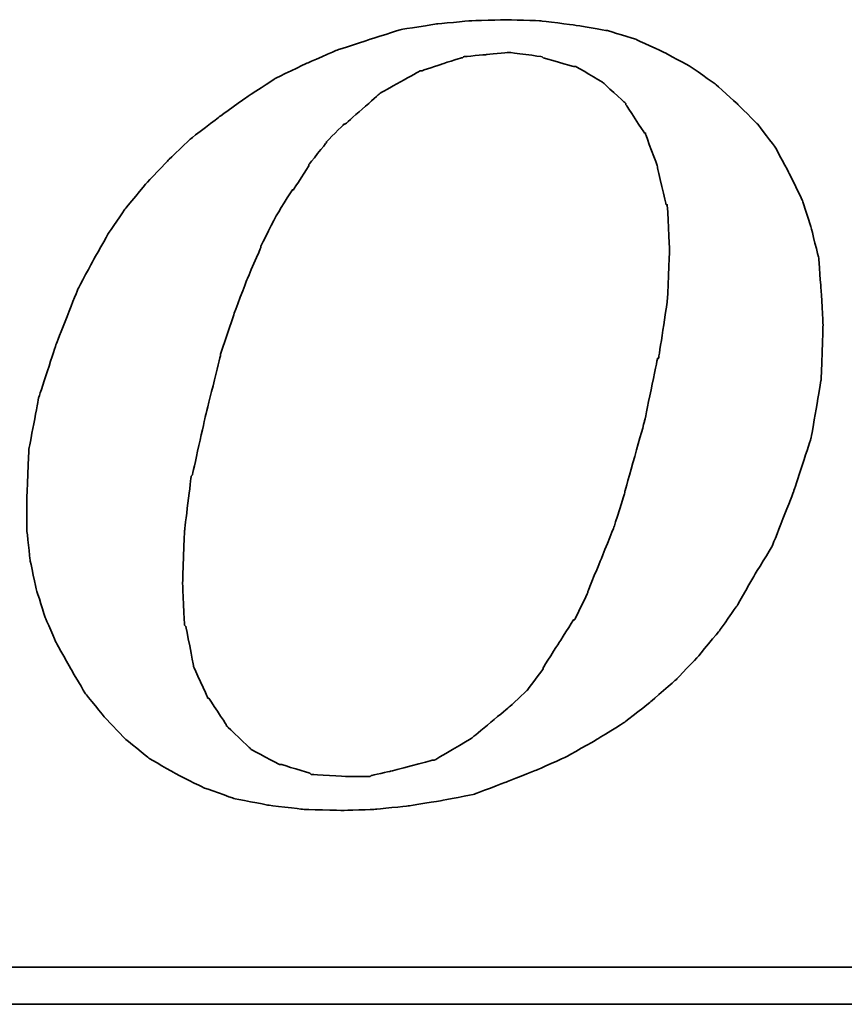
# Model space of a CAD drawing. Header units: millimetres. Extents: x -18 to 587, y -97 to 102.
# Tile 36 of 42: x 458.2 to 462.94, y -44.25 to -38.6. Entities that reach past the tile are written whole.
import ezdxf

# ---------------------------------------------------------------- set-up
doc = ezdxf.new("R2010")
doc.units = ezdxf.units.MM
doc.header["$LTSCALE"] = 0.15
doc.layers.add('DIM', color=4, linetype='CONTINUOUS')
doc.layers.add('layer 1', color=7, linetype='CONTINUOUS')

# ---------------------------------------------------------------- blocks, each defined once
blk = doc.blocks.new('TBI MOTION logo(完整正式版)')
at = {"layer": 'layer 1', "color": 22, "lineweight": 35}
for points, knots in [([(35.79625, -6.98375), (35.79625, -6.98375), (36.23125, -7.43875), (36.23125, -7.43875), (36.23125, -7.43875), (36.23125, -7.43875), (36.75625, -7.87125), (36.75625, -7.87125), (36.75625, -7.87125), (36.75625, -7.87125), (37.33125, -8.20375), (37.33125, -8.20375), (37.33125, -8.20375), (37.33125, -8.20375), (37.95625, -8.51875), (37.95625, -8.51875), (37.95625, -8.51875), (37.95625, -8.51875), (38.62625, -8.75875), (38.62625, -8.75875), (38.62625, -8.75875), (38.62625, -8.75875), (39.37125, -8.90375), (39.37125, -8.90375), (39.37125, -8.90375), (39.37125, -8.90375), (40.14125, -8.99875), (40.14125, -8.99875), (40.14125, -8.99875), (40.14125, -8.99875), (41.02625, -9.02375), (41.02625, -9.02375), (41.02625, -9.02375), (41.02625, -9.02375), (41.74625, -8.99875), (41.74625, -8.99875), (41.74625, -8.99875), (41.74625, -8.99875), (42.46625, -8.92375), (42.46625, -8.92375), (42.46625, -8.92375), (42.46625, -8.92375), (43.21125, -8.80625), (43.21125, -8.80625), (43.21125, -8.80625), (43.21125, -8.80625), (43.93125, -8.66375), (43.93125, -8.66375), (43.93125, -8.66375), (43.93125, -8.66375), (44.62625, -8.39875), (44.62625, -8.39875), (44.62625, -8.39875), (44.62625, -8.39875), (45.29625, -8.13375), (45.29625, -8.13375), (45.29625, -8.13375), (45.29625, -8.13375), (45.94625, -7.84375), (45.94625, -7.84375), (45.94625, -7.84375), (45.94625, -7.84375), (46.61625, -7.46375), (46.61625, -7.46375), (46.61625, -7.46375), (46.61625, -7.46375), (47.24125, -7.07875), (47.24125, -7.07875), (47.24125, -7.07875), (47.24125, -7.07875), (47.81625, -6.62375), (47.81625, -6.62375), (47.81625, -6.62375), (47.81625, -6.62375), (48.36875, -6.14375), (48.36875, -6.14375), (48.36875, -6.14375), (48.36875, -6.14375), (48.84625, -5.64125), (48.84625, -5.64125), (48.84625, -5.64125), (48.84625, -5.64125), (49.32625, -5.06375), (49.32625, -5.06375), (49.32625, -5.06375), (49.32625, -5.06375), (49.71125, -4.51374), (49.71125, -4.51374), (49.71125, -4.51374), (49.71125, -4.51374), (50.09625, -3.83874), (50.09625, -3.83874), (50.09625, -3.83874), (50.09625, -3.83874), (50.48125, -3.21374), (50.48125, -3.21374), (50.48125, -3.21374), (50.48125, -3.21374), (50.96125, -1.99125), (50.96125, -1.99125), (50.96125, -1.99125), (50.96125, -1.99125), (51.34375, -0.81875), (51.34375, -0.81875), (51.34375, -0.81875), (51.34375, -0.81875), (51.56125, 0.45624), (51.56125, 0.45624), (51.56125, 0.45624), (51.56125, 0.45624), (51.60625, 1.67624), (51.60625, 1.67624), (51.60625, 1.67624), (51.60625, 1.67624), (51.56125, 2.44625), (51.56125, 2.44625), (51.56125, 2.44625), (51.56125, 2.44625), (51.51125, 3.14125), (51.51125, 3.14125), (51.51125, 3.14125), (51.51125, 3.14125), (51.34375, 3.81125), (51.34375, 3.81125), (51.34375, 3.81125), (51.34375, 3.81125), (51.15125, 4.41125), (51.15125, 4.41125), (51.15125, 4.41125), (51.15125, 4.41125), (50.86125, 5.01125), (50.86125, 5.01125), (50.86125, 5.01125), (50.86125, 5.01125), (50.55125, 5.58875), (50.55125, 5.58875), (50.55125, 5.58875), (50.55125, 5.58875), (50.16625, 6.09125), (50.16625, 6.09125), (50.16625, 6.09125), (50.16625, 6.09125), (49.71125, 6.54875), (49.71125, 6.54875), (49.71125, 6.54875), (49.71125, 6.54875), (49.23125, 6.98125), (49.23125, 6.98125), (49.23125, 6.98125), (49.23125, 6.98125), (48.67875, 7.36625), (48.67875, 7.36625), (48.67875, 7.36625), (48.67875, 7.36625), (48.10375, 7.67625), (48.10375, 7.67625), (48.10375, 7.67625), (48.10375, 7.67625), (47.48125, 7.96375), (47.48125, 7.96375), (47.48125, 7.96375), (47.48125, 7.96375), (46.85625, 8.15625), (46.85625, 8.15625), (46.85625, 8.15625), (46.85625, 8.15625), (46.13625, 8.27624), (46.13625, 8.27624), (46.13625, 8.27624), (46.13625, 8.27624), (45.39125, 8.37125), (45.39125, 8.37125), (45.39125, 8.37125), (45.39125, 8.37125), (44.62625, 8.39624), (44.62625, 8.39624), (44.62625, 8.39624), (44.62625, 8.39624), (43.83625, 8.37125), (43.83625, 8.37125), (43.83625, 8.37125), (43.83625, 8.37125), (43.09125, 8.30125), (43.09125, 8.30125), (43.09125, 8.30125), (43.09125, 8.30125), (42.32125, 8.18125), (42.32125, 8.18125), (42.32125, 8.18125), (42.32125, 8.18125), (41.62875, 7.96375), (41.62875, 7.96375), (41.62875, 7.96375), (41.62875, 7.96375), (40.90625, 7.72625), (40.90625, 7.72625), (40.90625, 7.72625), (40.90625, 7.72625), (40.23624, 7.43625), (40.23624, 7.43625), (40.23624, 7.43625), (40.23624, 7.43625), (39.54124, 7.10125), (39.54124, 7.10125), (39.54124, 7.10125), (39.54124, 7.10125), (38.91625, 6.69125), (38.91625, 6.69125), (38.91625, 6.69125), (38.91625, 6.69125), (38.31625, 6.26125), (38.31625, 6.26125), (38.31625, 6.26125), (38.31625, 6.26125), (37.69125, 5.78125), (37.69125, 5.78125), (37.69125, 5.78125), (37.69125, 5.78125), (37.18625, 5.30125), (37.18625, 5.30125), (37.18625, 5.30125), (37.18625, 5.30125), (36.70625, 4.79624), (36.70625, 4.79624), (36.70625, 4.79624), (36.70625, 4.79624), (36.23125, 4.22125), (36.23125, 4.22125), (36.23125, 4.22125), (36.23125, 4.22125), (35.87124, 3.69375), (35.87124, 3.69375), (35.87124, 3.69375), (35.87124, 3.69375), (35.53125, 3.09125), (35.53125, 3.09125), (35.53125, 3.09125), (35.53125, 3.09125), (35.19875, 2.47125), (35.19875, 2.47125), (35.19875, 2.47125), (35.19875, 2.47125), (34.71625, 1.24625), (34.71625, 1.24625), (34.71625, 1.24625), (34.71625, 1.24625), (34.33125, 0.06874), (34.33125, 0.06874), (34.33125, 0.06874), (34.33125, 0.06874), (34.11625, -1.07875), (34.11625, -1.07875), (34.11625, -1.07875), (34.11625, -1.07875), (34.07125, -2.15875), (34.07125, -2.15875), (34.07125, -2.15875), (34.07125, -2.15875), (34.07125, -2.85375), (34.07125, -2.85375), (34.07125, -2.85375), (34.07125, -2.85375), (34.14125, -3.50375), (34.14125, -3.50375), (34.14125, -3.50375), (34.14125, -3.50375), (34.28625, -4.17375), (34.28625, -4.17375), (34.28625, -4.17375), (34.28625, -4.17375), (34.47625, -4.77624), (34.47625, -4.77624), (34.47625, -4.77624), (34.47625, -4.77624), (34.71625, -5.32625), (34.71625, -5.32625), (34.71625, -5.32625), (34.71625, -5.32625), (35.05375, -5.92875), (35.05375, -5.92875), (35.05375, -5.92875), (35.05375, -5.92875), (35.36375, -6.45375), (35.36375, -6.45375), (35.36375, -6.45375), (35.36375, -6.45375), (35.79625, -6.98375), (35.79625, -6.98375)], [0, 0, 0, 0, 0.01388889, 0.01388889, 0.01388889, 0.0138889, 0.02777778, 0.02777778, 0.02777778, 0.02777779, 0.04166667, 0.04166667, 0.04166667, 0.04166668, 0.05555556, 0.05555556, 0.05555556, 0.05555557, 0.06944444, 0.06944444, 0.06944444, 0.06944445, 0.08333333, 0.08333333, 0.08333333, 0.08333334, 0.09722222, 0.09722222, 0.09722222, 0.09722223, 0.11111111, 0.11111111, 0.11111111, 0.11111112, 0.125, 0.125, 0.125, 0.12500001, 0.13888889, 0.13888889, 0.13888889, 0.1388889, 0.15277778, 0.15277778, 0.15277778, 0.15277779, 0.16666667, 0.16666667, 0.16666667, 0.16666668, 0.18055556, 0.18055556, 0.18055556, 0.18055557, 0.19444444, 0.19444444, 0.19444444, 0.19444445, 0.20833333, 0.20833333, 0.20833333, 0.20833334, 0.22222222, 0.22222222, 0.22222222, 0.22222223, 0.23611111, 0.23611111, 0.23611111, 0.23611112, 0.25, 0.25, 0.25, 0.25000001, 0.26388889, 0.26388889, 0.26388889, 0.2638889, 0.27777778, 0.27777778, 0.27777778, 0.27777779, 0.29166667, 0.29166667, 0.29166667, 0.29166668, 0.30555556, 0.30555556, 0.30555556, 0.30555557, 0.31944444, 0.31944444, 0.31944444, 0.31944445, 0.33333333, 0.33333333, 0.33333333, 0.33333334, 0.34722222, 0.34722222, 0.34722222, 0.34722223, 0.36111111, 0.36111111, 0.36111111, 0.36111112, 0.375, 0.375, 0.375, 0.37500001, 0.38888889, 0.38888889, 0.38888889, 0.3888889, 0.40277778, 0.40277778, 0.40277778, 0.40277779, 0.41666667, 0.41666667, 0.41666667, 0.41666668, 0.43055556, 0.43055556, 0.43055556, 0.43055557, 0.44444444, 0.44444444, 0.44444444, 0.44444445, 0.45833333, 0.45833333, 0.45833333, 0.45833334, 0.47222222, 0.47222222, 0.47222222, 0.47222223, 0.48611111, 0.48611111, 0.48611111, 0.48611112, 0.5, 0.5, 0.5, 0.50000001, 0.51388889, 0.51388889, 0.51388889, 0.5138889, 0.52777778, 0.52777778, 0.52777778, 0.52777779, 0.54166667, 0.54166667, 0.54166667, 0.54166668, 0.55555556, 0.55555556, 0.55555556, 0.55555557, 0.56944444, 0.56944444, 0.56944444, 0.56944445, 0.58333333, 0.58333333, 0.58333333, 0.58333334, 0.59722222, 0.59722222, 0.59722222, 0.59722223, 0.61111111, 0.61111111, 0.61111111, 0.61111112, 0.625, 0.625, 0.625, 0.62500001, 0.63888889, 0.63888889, 0.63888889, 0.6388889, 0.65277778, 0.65277778, 0.65277778, 0.65277779, 0.66666667, 0.66666667, 0.66666667, 0.66666668, 0.68055556, 0.68055556, 0.68055556, 0.68055557, 0.69444444, 0.69444444, 0.69444444, 0.69444445, 0.70833333, 0.70833333, 0.70833333, 0.70833334, 0.72222222, 0.72222222, 0.72222222, 0.72222223, 0.73611111, 0.73611111, 0.73611111, 0.73611112, 0.75, 0.75, 0.75, 0.75000001, 0.76388889, 0.76388889, 0.76388889, 0.7638889, 0.77777778, 0.77777778, 0.77777778, 0.77777779, 0.79166667, 0.79166667, 0.79166667, 0.79166668, 0.80555556, 0.80555556, 0.80555556, 0.80555557, 0.81944444, 0.81944444, 0.81944444, 0.81944445, 0.83333333, 0.83333333, 0.83333333, 0.83333334, 0.84722222, 0.84722222, 0.84722222, 0.84722223, 0.86111111, 0.86111111, 0.86111111, 0.86111112, 0.875, 0.875, 0.875, 0.87500001, 0.88888889, 0.88888889, 0.88888889, 0.8888889, 0.90277778, 0.90277778, 0.90277778, 0.90277779, 0.91666667, 0.91666667, 0.91666667, 0.91666668, 0.93055556, 0.93055556, 0.93055556, 0.93055557, 0.94444444, 0.94444444, 0.94444444, 0.94444445, 0.95833333, 0.95833333, 0.95833333, 0.95833334, 0.97222222, 0.97222222, 0.97222222, 0.97222223, 0.98611111, 0.98611111, 0.98611111, 0.98611112, 1, 1, 1, 1]), ([(38.33875, 1.03124), (38.33875, 1.03124), (38.62625, 1.89625), (38.62625, 1.89625), (38.62625, 1.89625), (38.62625, 1.89625), (38.91625, 2.66375), (38.91625, 2.66375), (38.91625, 2.66375), (38.91625, 2.66375), (39.22625, 3.38125), (39.22625, 3.38125), (39.22625, 3.38125), (39.22625, 3.38125), (39.22625, 3.40624), (39.22625, 3.40624), (39.22625, 3.40624), (39.22625, 3.40624), (39.56124, 4.07624), (39.56124, 4.07624), (39.56124, 4.07624), (39.56124, 4.07624), (39.92125, 4.65125), (39.92125, 4.65125), (39.92125, 4.65125), (39.92125, 4.65125), (39.94625, 4.65125), (39.94625, 4.65125), (39.94625, 4.65125), (39.94625, 4.65125), (40.28125, 5.17875), (40.28125, 5.17875), (40.28125, 5.17875), (40.28125, 5.17875), (40.28125, 5.20375), (40.28125, 5.20375), (40.28125, 5.20375), (40.28125, 5.20375), (40.66875, 5.68625), (40.66875, 5.68625), (40.66875, 5.68625), (40.66875, 5.68625), (40.66875, 5.70625), (40.66875, 5.70625), (40.66875, 5.70625), (40.66875, 5.70625), (41.05124, 6.09125), (41.05124, 6.09125), (41.05124, 6.09125), (41.05124, 6.09125), (41.07625, 6.09125), (41.07625, 6.09125), (41.07625, 6.09125), (41.07625, 6.09125), (41.84125, 6.76625), (41.84125, 6.76625), (41.84125, 6.76625), (41.84125, 6.76625), (41.86625, 6.78625), (41.86625, 6.78625), (41.86625, 6.78625), (41.86625, 6.78625), (42.73125, 7.26624), (42.73125, 7.26624), (42.73125, 7.26624), (42.73125, 7.26624), (42.75625, 7.26624), (42.75625, 7.26624), (42.75625, 7.26624), (42.75625, 7.26624), (43.18625, 7.41125), (43.18625, 7.41125), (43.18625, 7.41125), (43.18625, 7.41125), (43.64125, 7.55625), (43.64125, 7.55625), (43.64125, 7.55625), (43.64125, 7.55625), (43.66625, 7.55625), (43.66625, 7.55625), (43.66625, 7.55625), (43.66625, 7.55625), (43.69125, 7.58124), (43.69125, 7.58124), (43.69125, 7.58124), (43.69125, 7.58124), (44.19125, 7.62625), (44.19125, 7.62625), (44.19125, 7.62625), (44.19125, 7.62625), (44.67125, 7.67625), (44.67125, 7.67625), (44.67125, 7.67625), (44.67125, 7.67625), (44.69625, 7.67625), (44.69625, 7.67625), (44.69625, 7.67625), (44.69625, 7.67625), (45.41875, 7.58124), (45.41875, 7.58124), (45.41875, 7.58124), (45.41875, 7.58124), (45.44125, 7.55625), (45.44125, 7.55625), (45.44125, 7.55625), (45.44125, 7.55625), (46.11125, 7.36625), (46.11125, 7.36625), (46.11125, 7.36625), (46.11125, 7.36625), (46.13625, 7.36625), (46.13625, 7.36625), (46.13625, 7.36625), (46.13625, 7.36625), (46.15875, 7.36625), (46.15875, 7.36625), (46.15875, 7.36625), (46.15875, 7.36625), (46.73625, 7.02624), (46.73625, 7.02624), (46.73625, 7.02624), (46.73625, 7.02624), (46.76125, 7.00624), (46.76125, 7.00624), (46.76125, 7.00624), (46.76125, 7.00624), (47.24125, 6.57124), (47.24125, 6.57124), (47.24125, 6.57124), (47.24125, 6.57124), (47.26625, 6.54875), (47.26625, 6.54875), (47.26625, 6.54875), (47.26625, 6.54875), (47.26625, 6.52375), (47.26625, 6.52375), (47.26625, 6.52375), (47.26625, 6.52375), (47.67375, 5.89875), (47.67375, 5.89875), (47.67375, 5.89875), (47.67375, 5.89875), (47.69625, 5.89875), (47.69625, 5.89875), (47.69625, 5.89875), (47.69625, 5.89875), (47.69625, 5.87625), (47.69625, 5.87625), (47.69625, 5.87625), (47.69625, 5.87625), (47.96125, 5.15625), (47.96125, 5.15625), (47.96125, 5.15625), (47.96125, 5.15625), (47.96125, 5.13125), (47.96125, 5.13125), (47.96125, 5.13125), (47.96125, 5.13125), (48.15125, 4.31875), (48.15125, 4.31875), (48.15125, 4.31875), (48.15125, 4.31875), (48.17625, 4.31875), (48.17625, 4.31875), (48.17625, 4.31875), (48.17625, 4.31875), (48.17625, 4.29125), (48.17625, 4.29125), (48.17625, 4.29125), (48.17625, 4.29125), (48.22625, 3.33125), (48.22625, 3.33125), (48.22625, 3.33125), (48.22625, 3.33125), (48.22625, 3.30875), (48.22625, 3.30875), (48.22625, 3.30875), (48.22625, 3.30875), (48.17625, 2.20624), (48.17625, 2.20624), (48.17625, 2.20624), (48.17625, 2.20624), (48.17625, 2.18124), (48.17625, 2.18124), (48.17625, 2.18124), (48.17625, 2.18124), (47.98375, 0.93624), (47.98375, 0.93624), (47.98375, 0.93624), (47.98375, 0.93624), (47.96125, 0.93624), (47.96125, 0.93624), (47.96125, 0.93624), (47.96125, 0.93624), (47.67375, -0.45874), (47.67375, -0.45874), (47.67375, -0.45874), (47.67375, -0.45874), (47.24125, -1.99125), (47.24125, -1.99125), (47.24125, -1.99125), (47.24125, -1.99125), (47.24125, -2.01874), (47.24125, -2.01874), (47.24125, -2.01874), (47.24125, -2.01874), (47.00125, -2.78375), (47.00125, -2.78375), (47.00125, -2.78375), (47.00125, -2.78375), (46.71125, -3.50375), (46.71125, -3.50375), (46.71125, -3.50375), (46.71125, -3.50375), (46.42625, -4.19875), (46.42625, -4.19875), (46.42625, -4.19875), (46.42625, -4.19875), (46.42625, -4.22375), (46.42625, -4.22375), (46.42625, -4.22375), (46.42625, -4.22375), (46.13625, -4.82374), (46.13625, -4.82374), (46.13625, -4.82374), (46.13625, -4.82374), (46.11125, -4.82374), (46.11125, -4.82374), (46.11125, -4.82374), (46.11125, -4.82374), (45.77625, -5.35125), (45.77625, -5.35125), (45.77625, -5.35125), (45.77625, -5.35125), (45.44125, -5.87875), (45.44125, -5.87875), (45.44125, -5.87875), (45.44125, -5.87875), (45.44125, -5.90375), (45.44125, -5.90375), (45.44125, -5.90375), (45.44125, -5.90375), (45.10625, -6.35875), (45.10625, -6.35875), (45.10625, -6.35875), (45.10625, -6.35875), (45.08125, -6.38375), (45.08125, -6.38375), (45.08125, -6.38375), (45.08125, -6.38375), (44.69625, -6.74375), (44.69625, -6.74375), (44.69625, -6.74375), (44.69625, -6.74375), (43.88375, -7.41625), (43.88375, -7.41625), (43.88375, -7.41625), (43.88375, -7.41625), (43.85625, -7.43875), (43.85625, -7.43875), (43.85625, -7.43875), (43.85625, -7.43875), (43.04125, -7.91875), (43.04125, -7.91875), (43.04125, -7.91875), (43.04125, -7.91875), (43.01625, -7.91875), (43.01625, -7.91875), (43.01625, -7.91875), (43.01625, -7.91875), (42.99625, -7.91875), (42.99625, -7.91875), (42.99625, -7.91875), (42.99625, -7.91875), (42.08125, -8.15875), (42.08125, -8.15875), (42.08125, -8.15875), (42.08125, -8.15875), (41.65125, -8.25625), (41.65125, -8.25625), (41.65125, -8.25625), (41.65125, -8.25625), (41.62875, -8.27875), (41.62875, -8.27875), (41.62875, -8.27875), (41.62875, -8.27875), (41.60125, -8.27875), (41.60125, -8.27875), (41.60125, -8.27875), (41.60125, -8.27875), (41.12125, -8.27875), (41.12125, -8.27875), (41.12125, -8.27875), (41.12125, -8.27875), (40.35624, -8.23125), (40.35624, -8.23125), (40.35624, -8.23125), (40.35624, -8.23125), (40.33125, -8.23125), (40.33125, -8.23125), (40.33125, -8.23125), (40.33125, -8.23125), (40.30625, -8.20375), (40.30625, -8.20375), (40.30625, -8.20375), (40.30625, -8.20375), (39.68375, -8.01375), (39.68375, -8.01375), (39.68375, -8.01375), (39.68375, -8.01375), (39.66124, -8.01375), (39.66124, -8.01375), (39.66124, -8.01375), (39.66124, -8.01375), (39.63625, -8.01375), (39.63625, -8.01375), (39.63625, -8.01375), (39.63625, -8.01375), (39.01125, -7.67875), (39.01125, -7.67875), (39.01125, -7.67875), (39.01125, -7.67875), (38.98875, -7.65375), (38.98875, -7.65375), (38.98875, -7.65375), (38.98875, -7.65375), (38.48625, -7.17375), (38.48625, -7.17375), (38.48625, -7.17375), (38.48625, -7.17375), (38.45875, -7.14875), (38.45875, -7.14875), (38.45875, -7.14875), (38.45875, -7.14875), (38.45875, -7.12875), (38.45875, -7.12875), (38.45875, -7.12875), (38.45875, -7.12875), (38.07625, -6.54875), (38.07625, -6.54875), (38.07625, -6.54875), (38.07625, -6.54875), (38.05125, -6.54875), (38.05125, -6.54875), (38.05125, -6.54875), (38.05125, -6.54875), (38.05125, -6.52875), (38.05125, -6.52875), (38.05125, -6.52875), (38.05125, -6.52875), (37.74125, -5.85375), (37.74125, -5.85375), (37.74125, -5.85375), (37.74125, -5.85375), (37.74125, -5.82875), (37.74125, -5.82875), (37.74125, -5.82875), (37.74125, -5.82875), (37.57375, -4.96875), (37.57375, -4.96875), (37.57375, -4.96875), (37.57375, -4.96875), (37.54625, -4.94375), (37.54625, -4.94375), (37.54625, -4.94375), (37.54625, -4.94375), (37.50125, -4.03375), (37.50125, -4.03375), (37.50125, -4.03375), (37.50125, -4.03375), (37.50125, -4.00875), (37.50125, -4.00875), (37.50125, -4.00875), (37.50125, -4.00875), (37.54625, -2.85375), (37.54625, -2.85375), (37.54625, -2.85375), (37.54625, -2.85375), (37.69125, -1.65875), (37.69125, -1.65875), (37.69125, -1.65875), (37.69125, -1.65875), (37.71624, -1.63375), (37.71624, -1.63375), (37.71624, -1.63375), (37.71624, -1.63375), (38.00375, -0.33875), (38.00375, -0.33875), (38.00375, -0.33875), (38.00375, -0.33875), (38.33875, 1.00624), (38.33875, 1.00624), (38.33875, 1.00624), (38.33875, 1.00624), (38.33875, 1.03124), (38.33875, 1.03124)], [0, 0, 0, 0, 0.01010101, 0.01010101, 0.01010101, 0.01010102, 0.02020202, 0.02020202, 0.02020202, 0.02020203, 0.03030303, 0.03030303, 0.03030303, 0.03030304, 0.04040404, 0.04040404, 0.04040404, 0.04040405, 0.05050505, 0.05050505, 0.05050505, 0.05050506, 0.06060606, 0.06060606, 0.06060606, 0.06060607, 0.07070707, 0.07070707, 0.07070707, 0.07070708, 0.08080808, 0.08080808, 0.08080808, 0.08080809, 0.09090909, 0.09090909, 0.09090909, 0.0909091, 0.1010101, 0.1010101, 0.1010101, 0.10101011, 0.11111111, 0.11111111, 0.11111111, 0.11111112, 0.12121212, 0.12121212, 0.12121212, 0.12121213, 0.13131313, 0.13131313, 0.13131313, 0.13131314, 0.14141414, 0.14141414, 0.14141414, 0.14141415, 0.15151515, 0.15151515, 0.15151515, 0.15151516, 0.16161616, 0.16161616, 0.16161616, 0.16161617, 0.17171717, 0.17171717, 0.17171717, 0.17171718, 0.18181818, 0.18181818, 0.18181818, 0.18181819, 0.19191919, 0.19191919, 0.19191919, 0.1919192, 0.2020202, 0.2020202, 0.2020202, 0.20202021, 0.21212121, 0.21212121, 0.21212121, 0.21212122, 0.22222222, 0.22222222, 0.22222222, 0.22222223, 0.23232323, 0.23232323, 0.23232323, 0.23232324, 0.24242424, 0.24242424, 0.24242424, 0.24242425, 0.25252525, 0.25252525, 0.25252525, 0.25252526, 0.26262626, 0.26262626, 0.26262626, 0.26262627, 0.27272727, 0.27272727, 0.27272727, 0.27272728, 0.28282828, 0.28282828, 0.28282828, 0.28282829, 0.29292929, 0.29292929, 0.29292929, 0.2929293, 0.3030303, 0.3030303, 0.3030303, 0.30303031, 0.31313131, 0.31313131, 0.31313131, 0.31313132, 0.32323232, 0.32323232, 0.32323232, 0.32323233, 0.33333333, 0.33333333, 0.33333333, 0.33333334, 0.34343434, 0.34343434, 0.34343434, 0.34343435, 0.35353535, 0.35353535, 0.35353535, 0.35353536, 0.36363636, 0.36363636, 0.36363636, 0.36363637, 0.37373737, 0.37373737, 0.37373737, 0.37373738, 0.38383838, 0.38383838, 0.38383838, 0.38383839, 0.39393939, 0.39393939, 0.39393939, 0.3939394, 0.4040404, 0.4040404, 0.4040404, 0.40404041, 0.41414141, 0.41414141, 0.41414141, 0.41414142, 0.42424242, 0.42424242, 0.42424242, 0.42424243, 0.43434343, 0.43434343, 0.43434343, 0.43434344, 0.44444444, 0.44444444, 0.44444444, 0.44444445, 0.45454545, 0.45454545, 0.45454545, 0.45454546, 0.46464646, 0.46464646, 0.46464646, 0.46464647, 0.47474747, 0.47474747, 0.47474747, 0.47474748, 0.48484848, 0.48484848, 0.48484848, 0.48484849, 0.49494949, 0.49494949, 0.49494949, 0.4949495, 0.50505051, 0.50505051, 0.50505051, 0.50505052, 0.51515152, 0.51515152, 0.51515152, 0.51515153, 0.52525253, 0.52525253, 0.52525253, 0.52525254, 0.53535354, 0.53535354, 0.53535354, 0.53535355, 0.54545455, 0.54545455, 0.54545455, 0.54545456, 0.55555556, 0.55555556, 0.55555556, 0.55555557, 0.56565657, 0.56565657, 0.56565657, 0.56565658, 0.57575758, 0.57575758, 0.57575758, 0.57575759, 0.58585859, 0.58585859, 0.58585859, 0.5858586, 0.5959596, 0.5959596, 0.5959596, 0.59595961, 0.60606061, 0.60606061, 0.60606061, 0.60606062, 0.61616162, 0.61616162, 0.61616162, 0.61616163, 0.62626263, 0.62626263, 0.62626263, 0.62626264, 0.63636364, 0.63636364, 0.63636364, 0.63636365, 0.64646465, 0.64646465, 0.64646465, 0.64646466, 0.65656566, 0.65656566, 0.65656566, 0.65656567, 0.66666667, 0.66666667, 0.66666667, 0.66666668, 0.67676768, 0.67676768, 0.67676768, 0.67676769, 0.68686869, 0.68686869, 0.68686869, 0.6868687, 0.6969697, 0.6969697, 0.6969697, 0.69696971, 0.70707071, 0.70707071, 0.70707071, 0.70707072, 0.71717172, 0.71717172, 0.71717172, 0.71717173, 0.72727273, 0.72727273, 0.72727273, 0.72727274, 0.73737374, 0.73737374, 0.73737374, 0.73737375, 0.74747475, 0.74747475, 0.74747475, 0.74747476, 0.75757576, 0.75757576, 0.75757576, 0.75757577, 0.76767677, 0.76767677, 0.76767677, 0.76767678, 0.77777778, 0.77777778, 0.77777778, 0.77777779, 0.78787879, 0.78787879, 0.78787879, 0.7878788, 0.7979798, 0.7979798, 0.7979798, 0.79797981, 0.80808081, 0.80808081, 0.80808081, 0.80808082, 0.81818182, 0.81818182, 0.81818182, 0.81818183, 0.82828283, 0.82828283, 0.82828283, 0.82828284, 0.83838384, 0.83838384, 0.83838384, 0.83838385, 0.84848485, 0.84848485, 0.84848485, 0.84848486, 0.85858586, 0.85858586, 0.85858586, 0.85858587, 0.86868687, 0.86868687, 0.86868687, 0.86868688, 0.87878788, 0.87878788, 0.87878788, 0.87878789, 0.88888889, 0.88888889, 0.88888889, 0.8888889, 0.8989899, 0.8989899, 0.8989899, 0.89898991, 0.90909091, 0.90909091, 0.90909091, 0.90909092, 0.91919192, 0.91919192, 0.91919192, 0.91919193, 0.92929293, 0.92929293, 0.92929293, 0.92929294, 0.93939394, 0.93939394, 0.93939394, 0.93939395, 0.94949495, 0.94949495, 0.94949495, 0.94949496, 0.95959596, 0.95959596, 0.95959596, 0.95959597, 0.96969697, 0.96969697, 0.96969697, 0.96969698, 0.97979798, 0.97979798, 0.97979798, 0.97979799, 0.98989899, 0.98989899, 0.98989899, 0.989899, 1, 1, 1, 1]), ([(75.90875, -9.47875), (75.90875, -9.47875), (75.90875, -12.28625), (75.90875, -12.28625), (75.90875, -12.28625), (75.90875, -12.28625), (75.90875, -12.47875), (75.90875, -12.47875), (75.90875, -12.47875), (75.90875, -12.47875), (75.71625, -12.47875), (75.71625, -12.47875), (75.71625, -12.47875), (75.71625, -12.47875), (-88.32875, -12.47875), (-88.32875, -12.47875), (-88.32875, -12.47875), (-88.32875, -12.47875), (-88.32875, -13.29375), (-88.32875, -13.29375), (-88.32875, -13.29375), (-88.32875, -13.29375), (82.89125, -13.29375), (82.89125, -13.29375), (82.89125, -13.29375), (82.89125, -13.29375), (75.90875, -9.47875), (75.90875, -9.47875)], [0, 0, 0, 0, 0.14285714, 0.14285714, 0.14285714, 0.14285715, 0.28571429, 0.28571429, 0.28571429, 0.2857143, 0.42857143, 0.42857143, 0.42857143, 0.42857144, 0.57142857, 0.57142857, 0.57142857, 0.57142858, 0.71428571, 0.71428571, 0.71428571, 0.71428572, 0.85714286, 0.85714286, 0.85714286, 0.85714287, 1, 1, 1, 1])]:
    blk.add_open_spline(points, degree=3, knots=knots, dxfattribs=at)

msp = doc.modelspace()

# ---------------------------------------------------------------- block references
at = {"layer": 'DIM', "color": 0, "xscale": 0.2606204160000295, "yscale": 0.2606204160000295, "zscale": 0.2606204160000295}
msp.add_blockref('TBI MOTION logo(完整正式版)', (449.3648, -40.7856), dxfattribs=at)

doc.saveas('drawing.dxf')
